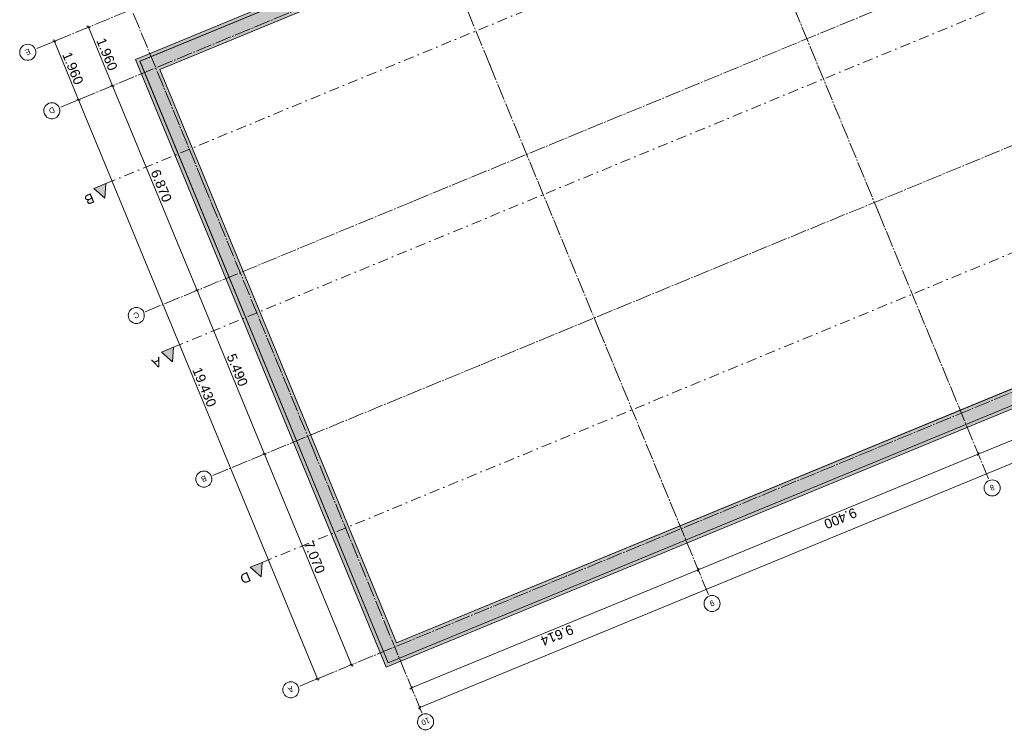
# Model space of a CAD drawing. Header units: millimetres. Extents: x -76965 to -69, y -21129 to 30747.
# Tile 1 of 65: x -76888 to -46347, y -21129 to 974. Entities that reach past the tile are written whole.
import ezdxf
from ezdxf.enums import TextEntityAlignment as Align

# ---------------------------------------------------------------- set-up
doc = ezdxf.new("R2010")
doc.units = ezdxf.units.MM
doc.header["$MEASUREMENT"] = 0
for name, pattern in [('B0204', [650, 500, -50, 50, -50]), ('B0302', [625.500011, 313.000011, -156.25, 0, -156.25]), ('Wipeout_Contour', [1000, 0, -1000])]:
    doc.linetypes.add(name, pattern=pattern)
for name, color, linetype in [('007 Stramien', 7, 'Continuous'), ('021 - 3d - gevels', 7, 'Continuous'), ('021 - 3d - gevels 2D arcering', 7, 'Continuous'), ('021 Buitenwanden', 7, 'Continuous'), ('021 Buitenwanden Afdek-arcering', 7, 'Continuous'), ('121 Drsn-en gevelaanduidingen', 7, 'Continuous'), ('121 Drsn-en gevelaanduidingen 2D arcering', 7, 'Continuous'), ('160 Presentatie_Aankleding 2D', 7, 'Continuous')]:
    doc.layers.add(name, color=color, linetype=linetype)
doc.styles.add('GENERATED_STYLE_1', font='txt')
doc.dimstyles.new('GENERATED_STYLE__1', dxfattribs={"dimtxt": 300, "dimasz": 71.25, "dimexe": 0.18, "dimexo": 0, "dimgap": 0.09, "dimtad": 1, "dimdec": 0, "dimzin": 0, "dimdsep": 46, "dimtxsty": 'GENERATED_STYLE_1', "dimblk": 'ARROWHEAD_6', "dimblk1": 'ARROWHEAD_6', "dimblk2": 'ARROWHEAD_6', "dimcen": 0.09, "dimclrd": 1, "dimclre": 1, "dimclrt": 2, "dimadec": 1, "dimazin": 0, "dimtfac": 1, "dimtdec": 4, "dimtmove": 0, "dimatfit": 3, "dimfxl": 1, "dimtolj": 1, "dimtzin": 0, "dimarcsym": 0})

# ---------------------------------------------------------------- blocks, each defined once
blk = doc.blocks.new('Wall_24_1', base_point=(-38993, -7643))
at = {"color": 254, "linetype": 'Wipeout_Contour', "lineweight": 0, "ltscale": 215632.636305}
blk.add_wipeout([(-65463, -18977), (-38848, -7994), (-38852, -7985), (-65457, -18964)], dxfattribs=at).dxf.layer = '021 Buitenwanden Afdek-arcering'
at = {"color": 254, "linetype": 'Wipeout_Contour', "lineweight": 0, "ltscale": 215466.392217}
blk.add_wipeout([(-65457, -18964), (-38852, -7985), (-38939, -7772), (-65333, -18664)], dxfattribs=at).dxf.layer = '021 Buitenwanden Afdek-arcering'
at = {"color": 254, "linetype": 'Wipeout_Contour', "lineweight": 0, "ltscale": 215211.279647}
blk.add_wipeout([(-65333, -18664), (-38939, -7772), (-38993, -7643), (-65257, -18481)], dxfattribs=at).dxf.layer = '021 Buitenwanden Afdek-arcering'
at = {"color": 254, "linetype": 'Wipeout_Contour', "lineweight": 0, "ltscale": 215047.474742}
blk.add_wipeout([(-65257, -18481), (-38993, -7643), (-39031, -7550), (-65202, -18350)], dxfattribs=at).dxf.layer = '021 Buitenwanden Afdek-arcering'
at = {"layer": '021 Buitenwanden', "color": 2, "linetype": 'Continuous', "lineweight": 0, "flags": 128}
for points in [[(-39031, -7550), (-65202, -18350)], [(-38993, -7643), (-39031, -7550)], [(-38939, -7772), (-38993, -7643)], [(-38852, -7985), (-38939, -7772)], [(-65463, -18977), (-38848, -7994)], [(-38848, -7994), (-38852, -7985)]]:
    blk.add_lwpolyline(points, dxfattribs=at)
blk = doc.blocks.new('Wall_25_1', base_point=(-65257, -18481))
at = {"color": 254, "linetype": 'Wipeout_Contour', "lineweight": 0, "ltscale": 282624.515265}
blk.add_wipeout([(-73165, -314), (-65463, -18977), (-65457, -18964), (-73151, -319)], dxfattribs=at).dxf.layer = '021 Buitenwanden Afdek-arcering'
at = {"color": 254, "linetype": 'Wipeout_Contour', "lineweight": 0, "ltscale": 282099.916182}
blk.add_wipeout([(-73151, -319), (-65457, -18964), (-65333, -18664), (-72851, -444)], dxfattribs=at).dxf.layer = '021 Buitenwanden Afdek-arcering'
at = {"color": 254, "linetype": 'Wipeout_Contour', "lineweight": 0, "ltscale": 281291.73933}
blk.add_wipeout([(-72851, -444), (-65333, -18664), (-65257, -18481), (-72668, -520)], dxfattribs=at).dxf.layer = '021 Buitenwanden Afdek-arcering'
at = {"color": 254, "linetype": 'Wipeout_Contour', "lineweight": 0, "ltscale": 280768.396949}
blk.add_wipeout([(-72668, -520), (-65257, -18481), (-65202, -18350), (-72538, -574)], dxfattribs=at).dxf.layer = '021 Buitenwanden Afdek-arcering'
at = {"layer": '021 Buitenwanden', "color": 2, "linetype": 'Continuous', "lineweight": 0, "flags": 128}
for points in [[(-73165, -314), (-65463, -18977)], [(-65202, -18350), (-72538, -574)]]:
    blk.add_lwpolyline(points, dxfattribs=at)
blk = doc.blocks.new('Wall_26_1', base_point=(-72668, -520))
at = {"color": 254, "linetype": 'Wipeout_Contour', "lineweight": 0, "ltscale": 241810.277691}
blk.add_wipeout([(-46541, 10673), (-73165, -314), (-73151, -319), (-46537, 10664)], dxfattribs=at).dxf.layer = '021 Buitenwanden Afdek-arcering'
at = {"color": 254, "linetype": 'Wipeout_Contour', "lineweight": 0, "ltscale": 241359.144326}
blk.add_wipeout([(-46537, 10664), (-73151, -319), (-72851, -444), (-46450, 10451)], dxfattribs=at).dxf.layer = '021 Buitenwanden Afdek-arcering'
at = {"layer": '021 Buitenwanden', "color": 2, "linetype": 'Continuous', "lineweight": 0, "flags": 128}
blk.add_lwpolyline([(-46541, 10673), (-46537, 10664)], dxfattribs=at)
at = {"color": 254, "linetype": 'Wipeout_Contour', "lineweight": 0, "ltscale": 240664.136496}
blk.add_wipeout([(-46450, 10451), (-72851, -444), (-72668, -520), (-46396, 10322)], dxfattribs=at).dxf.layer = '021 Buitenwanden Afdek-arcering'
at = {"color": 254, "linetype": 'Wipeout_Contour', "lineweight": 0, "ltscale": 240214.043402}
blk.add_wipeout([(-46396, 10322), (-72668, -520), (-72538, -574), (-46358, 10229)], dxfattribs=at).dxf.layer = '021 Buitenwanden Afdek-arcering'
at = {"layer": '021 Buitenwanden', "color": 2, "linetype": 'Continuous', "lineweight": 0, "flags": 128}
for points in [[(-46541, 10673), (-73165, -314)], [(-46537, 10664), (-46450, 10451)], [(-46450, 10451), (-46396, 10322)], [(-72538, -574), (-46358, 10229)], [(-46396, 10322), (-46358, 10229)]]:
    blk.add_lwpolyline(points, dxfattribs=at)
blk = doc.blocks.new('*D130')
at = {"layer": '160 Presentatie_Aankleding 2D', "color": 1, "linetype": 'Continuous', "lineweight": 0}
for p, q in [((-64732, -19752), (-55845, -16085)), ((-55818, -16150), (-55872, -16020)), ((-55824, -16036), (-55865, -16134)), ((-64784, -19774), (-64732, -19752)), ((-64705, -19817), (-64759, -19687)), ((-64711, -19703), (-64752, -19801))]:
    blk.add_line(p, q, dxfattribs=at)
at = {"layer": '160 Presentatie_Aankleding 2D', "color": 2, "lineweight": 0, "insert": (-59791, -17778), "char_height": 300, "attachment_point": 7, "rotation": 202.424, "style": 'GENERATED_STYLE_1'}
blk.add_mtext('\\A1;{\\fArial|b0|i0|c0|p38;9.614}', dxfattribs=at)
blk = doc.blocks.new('ARROWHEAD_6')
at = {"color": 0, "linetype": 'Continuous', "lineweight": 0}
for p, q in [((0, 0), (-1, 0)), ((-0.5, -0.5), (0.5, 0.5))]:
    blk.add_line(p, q, dxfattribs=at)
blk = doc.blocks.new('*D132')
at = {"layer": '160 Presentatie_Aankleding 2D', "color": 1, "linetype": 'Continuous', "lineweight": 0}
for p, q in [((-55845, -16085), (-47156, -12499)), ((-47135, -12450), (-47176, -12548)), ((-55818, -16150), (-55872, -16020)), ((-55824, -16036), (-55865, -16134))]:
    blk.add_line(p, q, dxfattribs=at)
at = {"layer": '160 Presentatie_Aankleding 2D', "color": 2, "lineweight": 0, "insert": (-51003, -14152), "char_height": 300, "attachment_point": 7, "rotation": 202.424, "style": 'GENERATED_STYLE_1'}
blk.add_mtext('\\A1;{\\fArial|b0|i0|c0|p38;9.400}', dxfattribs=at)
blk = doc.blocks.new('*D133')
at = {"layer": '160 Presentatie_Aankleding 2D', "color": 1, "linetype": 'Continuous', "lineweight": 0}
for p, q in [((-47156, -12499), (-38466, -8914)), ((-38446, -8865), (-38487, -8963)), ((-55845, -16085), (-47156, -12499)), ((-47129, -12564), (-47182, -12434)), ((-47135, -12450), (-47176, -12548))]:
    blk.add_line(p, q, dxfattribs=at)
at = {"layer": '160 Presentatie_Aankleding 2D', "color": 2, "lineweight": 0, "insert": (-42314, -10566), "char_height": 300, "attachment_point": 7, "rotation": 202.424, "style": 'GENERATED_STYLE_1'}
blk.add_mtext('\\A1;{\\fArial|b0|i0|c0|p38;9.400}', dxfattribs=at)
blk = doc.blocks.new('*D134')
at = {"layer": '160 Presentatie_Aankleding 2D', "color": 1, "linetype": 'Continuous', "lineweight": 0}
for p, q in [((-38466, -8914), (-30840, -5767)), ((-30820, -5718), (-30861, -5816)), ((-38440, -8979), (-38493, -8849)), ((-47156, -12499), (-38466, -8914)), ((-38446, -8865), (-38487, -8963))]:
    blk.add_line(p, q, dxfattribs=at)
at = {"layer": '160 Presentatie_Aankleding 2D', "color": 2, "lineweight": 0, "insert": (-34156, -7200), "char_height": 300, "attachment_point": 7, "rotation": 202.424, "style": 'GENERATED_STYLE_1'}
blk.add_mtext('\\A1;{\\fArial|b0|i0|c0|p38;8.250}', dxfattribs=at)
blk = doc.blocks.new('*D140')
at = {"layer": '160 Presentatie_Aankleding 2D', "color": 1, "linetype": 'Continuous', "lineweight": 0}
for p, q in [((-1552, 5605), (-64480, -20362)), ((-1579, 5670), (-1526, 5540)), ((-1573, 5556), (-1532, 5654)), ((-1500, 5627), (-1552, 5605)), ((-64480, -20362), (-64532, -20384)), ((-64507, -20297), (-64453, -20427)), ((-64460, -20313), (-64500, -20411))]:
    blk.add_line(p, q, dxfattribs=at)
at = {"layer": '160 Presentatie_Aankleding 2D', "color": 2, "lineweight": 0, "insert": (-32414, -7195), "char_height": 300, "attachment_point": 7, "rotation": 202.424, "style": 'GENERATED_STYLE_1'}
blk.add_mtext('\\A1;{\\fArial|b0|i0|c0|p38;68.075}', dxfattribs=at)
blk = doc.blocks.new('*D141')
at = {"layer": '160 Presentatie_Aankleding 2D', "color": 1, "linetype": 'Continuous', "lineweight": 0}
for p, q in [((-69293, -12498), (-71387, -7423)), ((-69228, -12471), (-69358, -12525)), ((-69342, -12478), (-69244, -12518)), ((-66596, -19034), (-69293, -12498)), ((-66531, -19007), (-66661, -19060)), ((-66645, -19013), (-66547, -19054)), ((-66575, -19086), (-66596, -19034))]:
    blk.add_line(p, q, dxfattribs=at)
at = {"layer": '160 Presentatie_Aankleding 2D', "color": 2, "lineweight": 0, "insert": (-68085, -15269), "char_height": 300, "attachment_point": 7, "rotation": 292.424, "style": 'GENERATED_STYLE_1'}
blk.add_mtext('\\A1;{\\fArial|b0|i0|c0|p38;7.070}', dxfattribs=at)
blk = doc.blocks.new('*D142')
at = {"layer": '160 Presentatie_Aankleding 2D', "color": 1, "linetype": 'Continuous', "lineweight": 0}
for p, q in [((-71436, -7403), (-71338, -7443)), ((-69293, -12498), (-71387, -7423)), ((-69342, -12478), (-69244, -12518))]:
    blk.add_line(p, q, dxfattribs=at)
at = {"layer": '160 Presentatie_Aankleding 2D', "color": 2, "lineweight": 0, "insert": (-70480, -9464), "char_height": 300, "attachment_point": 7, "rotation": 292.424, "style": 'GENERATED_STYLE_1'}
blk.add_mtext('\\A1;{\\fArial|b0|i0|c0|p38;5.490}', dxfattribs=at)
blk = doc.blocks.new('*D143')
at = {"layer": '160 Presentatie_Aankleding 2D', "color": 1, "linetype": 'Continuous', "lineweight": 0}
for p, q in [((-74057, -1052), (-73959, -1093)), ((-71387, -7423), (-74008, -1073)), ((-71322, -7396), (-71452, -7450)), ((-71436, -7403), (-71338, -7443)), ((-69293, -12498), (-71387, -7423))]:
    blk.add_line(p, q, dxfattribs=at)
at = {"layer": '160 Presentatie_Aankleding 2D', "color": 2, "lineweight": 0, "insert": (-72838, -3751), "char_height": 300, "attachment_point": 7, "rotation": 292.424, "style": 'GENERATED_STYLE_1'}
blk.add_mtext('\\A1;{\\fArial|b0|i0|c0|p38;6.870}', dxfattribs=at)
blk = doc.blocks.new('*D144')
at = {"layer": '160 Presentatie_Aankleding 2D', "color": 1, "linetype": 'Continuous', "lineweight": 0}
for p, q in [((-74690, 766), (-74820, 712)), ((-74707, 719), (-74804, 760)), ((-74755, 739), (-74777, 791)), ((-74008, -1073), (-74755, 739)), ((-73943, -1046), (-74073, -1099)), ((-74057, -1052), (-73959, -1093)), ((-71387, -7423), (-74008, -1073))]:
    blk.add_line(p, q, dxfattribs=at)
at = {"layer": '160 Presentatie_Aankleding 2D', "color": 2, "lineweight": 0, "insert": (-74522, 330), "char_height": 300, "attachment_point": 7, "rotation": 292.424, "style": 'GENERATED_STYLE_1'}
blk.add_mtext('\\A1;{\\fArial|b0|i0|c0|p38;1.960}', dxfattribs=at)
blk = doc.blocks.new('*D145')
at = {"layer": '160 Presentatie_Aankleding 2D', "color": 1, "linetype": 'Continuous', "lineweight": 0}
for p, q in [((-75878, 276), (-75748, 330)), ((-75764, 283), (-75862, 323)), ((-75834, 355), (-75813, 303)), ((-75813, 303), (-75065, -1509)), ((-75130, -1536), (-75000, -1482)), ((-75016, -1529), (-75114, -1489)), ((-75065, -1509), (-67653, -19470))]:
    blk.add_line(p, q, dxfattribs=at)
at = {"layer": '160 Presentatie_Aankleding 2D', "color": 2, "lineweight": 0, "insert": (-75579, -106), "char_height": 300, "attachment_point": 7, "rotation": 292.424, "style": 'GENERATED_STYLE_1'}
blk.add_mtext('\\A1;{\\fArial|b0|i0|c0|p38;1.960}', dxfattribs=at)
blk = doc.blocks.new('*D146')
at = {"layer": '160 Presentatie_Aankleding 2D', "color": 1, "linetype": 'Continuous', "lineweight": 0}
for p, q in [((-75016, -1529), (-75114, -1489)), ((-75065, -1509), (-67653, -19470)), ((-67718, -19497), (-67588, -19443)), ((-67702, -19450), (-67604, -19490)), ((-67653, -19470), (-67632, -19522))]:
    blk.add_line(p, q, dxfattribs=at)
at = {"layer": '160 Presentatie_Aankleding 2D', "color": 2, "lineweight": 0, "insert": (-71543, -9887), "char_height": 300, "attachment_point": 7, "rotation": 292.424, "style": 'GENERATED_STYLE_1'}
blk.add_mtext('\\A1;{\\fArial|b0|i0|c0|p38;19.430}', dxfattribs=at)
blk = doc.blocks.new('Cutting Plane_1_1', base_point=(-72306, -9263))
at = {"layer": '121 Drsn-en gevelaanduidingen 2D arcering', "linetype": 'Continuous', "lineweight": 0, "true_color": 0x000000}
blk.add_hatch(color=18, dxfattribs=at).paths.add_polyline_path([(-72491, -9339), (-72121, -9187), (-72153, -9633)])
at = {"layer": '121 Drsn-en gevelaanduidingen', "color": 9, "linetype": 'B0302', "lineweight": 0}
blk.add_line((-72121, -9187), (-4017, 18917), dxfattribs=at)
at = {"layer": '121 Drsn-en gevelaanduidingen', "color": 2, "linetype": 'Continuous', "lineweight": 0}
for p, q in [((-72491, -9339), (-72121, -9187)), ((-72153, -9633), (-72491, -9339)), ((-72121, -9187), (-72153, -9633))]:
    blk.add_line(p, q, dxfattribs=at)
at = {"layer": '121 Drsn-en gevelaanduidingen', "color": 2, "lineweight": 0, "insert": (-72818, -9580), "char_height": 300, "attachment_point": 9, "rotation": 202.424, "style": 'GENERATED_STYLE_1'}
blk.add_mtext('\\A1;{\\fArial|b0|i0|c0|p38;A}', dxfattribs=at)
blk = doc.blocks.new('Cutting Plane_2_1', base_point=(-74400, -4187))
at = {"layer": '121 Drsn-en gevelaanduidingen 2D arcering', "linetype": 'Continuous', "lineweight": 0, "true_color": 0x000000}
blk.add_hatch(color=18, dxfattribs=at).paths.add_polyline_path([(-74585, -4263), (-74215, -4111), (-74248, -4557)])
at = {"layer": '121 Drsn-en gevelaanduidingen', "color": 9, "linetype": 'B0302', "lineweight": 0}
blk.add_line((-74215, -4111), (-6111, 23993), dxfattribs=at)
at = {"layer": '121 Drsn-en gevelaanduidingen', "color": 2, "linetype": 'Continuous', "lineweight": 0}
for p, q in [((-74585, -4263), (-74215, -4111)), ((-74248, -4557), (-74585, -4263)), ((-74215, -4111), (-74248, -4557))]:
    blk.add_line(p, q, dxfattribs=at)
at = {"layer": '121 Drsn-en gevelaanduidingen', "color": 2, "lineweight": 0, "insert": (-74913, -4504), "char_height": 300, "attachment_point": 9, "rotation": 202.424, "style": 'GENERATED_STYLE_1'}
blk.add_mtext('\\A1;{\\fArial|b0|i0|c0|p38;B}', dxfattribs=at)
blk = doc.blocks.new('Cutting Plane_4_1', base_point=(-69553, -15934))
at = {"layer": '121 Drsn-en gevelaanduidingen 2D arcering', "linetype": 'Continuous', "lineweight": 0, "true_color": 0x000000}
blk.add_hatch(color=18, dxfattribs=at).paths.add_polyline_path([(-69738, -16011), (-69368, -15858), (-69400, -16304)])
at = {"layer": '121 Drsn-en gevelaanduidingen', "color": 9, "linetype": 'B0302', "lineweight": 0}
blk.add_line((-69368, -15858), (-12464, 7624), dxfattribs=at)
at = {"layer": '121 Drsn-en gevelaanduidingen', "color": 2, "linetype": 'Continuous', "lineweight": 0}
for p, q in [((-69738, -16011), (-69368, -15858)), ((-69368, -15858), (-69400, -16304)), ((-69400, -16304), (-69738, -16011))]:
    blk.add_line(p, q, dxfattribs=at)
at = {"layer": '121 Drsn-en gevelaanduidingen', "color": 2, "lineweight": 0, "insert": (-70085, -16259), "char_height": 300, "attachment_point": 9, "rotation": 202.424, "style": 'GENERATED_STYLE_1'}
blk.add_mtext('\\A1;{\\fArial|b0|i0|c0|p38;D}', dxfattribs=at)
blk = doc.blocks.new('Standard grid marker')
at = {"layer": '007 Stramien', "color": 6, "linetype": 'B0204', "lineweight": 0}
for p, q in [((9000, 0), (0, 0)), ((9000, 0), (17821, 0)), ((17821, 0), (26821, 0))]:
    blk.add_line(p, q, dxfattribs=at)
at = {"layer": '007 Stramien', "color": 212, "linetype": 'Continuous', "lineweight": 0, "true_color": 0xcc00cc}
for centre, start, end in [((-250, 0), 0, 180), ((-250, 0), 180, 0), ((27071, 0), 0, 180), ((27071, 0), 180, 0)]:
    blk.add_arc(centre, 250, start, end, dxfattribs=at)
at = {"layer": '007 Stramien', "color": 6, "linetype": 'B0204', "lineweight": 0}
for p in [(9000, 0), (9000, 0), (17821, 0), (17821, 0)]:
    blk.add_point(p, dxfattribs=at)
at = {"layer": '007 Stramien', "color": 6, "lineweight": 0, "style": 'GENERATED_STYLE_1'}
for tag, p in [('AC_MarkerText_1_0', (-250, 9)), ('AC_MarkerText_1_1', (27071, 9))]:
    blk.add_attdef(tag, text='', height=175, rotation=270, dxfattribs=at).set_placement(p, align=Align.MIDDLE_CENTER)
blk = doc.blocks.new('Standard grid marker_2')
at = {"layer": '007 Stramien', "color": 6, "linetype": 'B0204', "lineweight": 0}
for p, q in [((9000, 0), (0, 0)), ((9000, 0), (17821, 0)), ((17821, 0), (26821, 0))]:
    blk.add_line(p, q, dxfattribs=at)
at = {"layer": '007 Stramien', "color": 212, "linetype": 'Continuous', "lineweight": 0, "true_color": 0xcc00cc}
for centre, start, end in [((-250, 0), 0, 180), ((-250, 0), 180, 0), ((27071, 0), 0, 180), ((27071, 0), 180, 0)]:
    blk.add_arc(centre, 250, start, end, dxfattribs=at)
at = {"layer": '007 Stramien', "color": 6, "linetype": 'B0204', "lineweight": 0}
for p in [(9000, 0), (9000, 0), (17821, 0), (17821, 0)]:
    blk.add_point(p, dxfattribs=at)
at = {"layer": '007 Stramien', "color": 6, "lineweight": 0, "style": 'GENERATED_STYLE_1'}
for tag, p in [('AC_MarkerText_1_0', (-250, 9)), ('AC_MarkerText_1_1', (27071, 9))]:
    blk.add_attdef(tag, text='', height=175, rotation=270, dxfattribs=at).set_placement(p, align=Align.MIDDLE_CENTER)
blk = doc.blocks.new('Standard grid marker_3')
at = {"layer": '007 Stramien', "color": 6, "linetype": 'B0204', "lineweight": 0}
for p, q in [((9000, 0), (64152, 0)), ((64152, 0), (73152, 0))]:
    blk.add_line(p, q, dxfattribs=at)
at = {"layer": '007 Stramien', "color": 212, "linetype": 'Continuous', "lineweight": 0, "true_color": 0xcc00cc}
for start, end in [(0, 180), (180, 0)]:
    blk.add_arc((73402, 0), 250, start, end, dxfattribs=at)
at = {"layer": '007 Stramien', "color": 6, "linetype": 'B0204', "lineweight": 0}
blk.add_point((64152, 0), dxfattribs=at)
blk.add_point((64152, 0), dxfattribs=at)
at = {"layer": '007 Stramien', "color": 6, "lineweight": 0, "style": 'GENERATED_STYLE_1'}
for tag, p in [('AC_MarkerText_1_0', (-250, 10)), ('AC_MarkerText_1_1', (73402, 10))]:
    blk.add_attdef(tag, text='', height=175, dxfattribs=at).set_placement(p, align=Align.MIDDLE_CENTER)

msp = doc.modelspace()

# ---------------------------------------------------------------- block references
at = {"layer": '021 Buitenwanden', "color": 1, "lineweight": 0}
msp.add_blockref('Wall_24_1', (-38992.8, -7642.9), dxfattribs=at)

# ---------------------------------------------------------------- next in the draw order: block references
msp.add_blockref('Wall_25_1', (-65256.5, -18480.9), dxfattribs=at)

# ---------------------------------------------------------------- next in the draw order: dimensions: what is measured, and where the dimension line sits
at = {"layer": '160 Presentatie_Aankleding 2D', "color": 1, "linetype": 'Continuous', "lineweight": 0}
for base, p1, p2, picture, middle in [((-30840.1, -5766.6), (-38128.5, -9732.2), (-30502.3, -6585.2), '*D134', (-34573.1, -7534.2)), ((-38466.3, -8913.6), (-46817.7, -13317.9), (-38128.5, -9732.2), '*D133', (-42730.8, -10900.5)), ((-47155.6, -12499.3), (-55844.8, -16085), (-46817.7, -13317.9), '*D132', (-51420.1, -14486.2)), ((-55844.8, -16085), (-64731.8, -19752.3), (-55844.8, -16085), '*D130', (-60208.2, -18112.8))]:
    dim = msp.add_linear_dim(base=base, p1=p1, p2=p2, angle=22.42397, dimstyle='GENERATED_STYLE__1', dxfattribs=at)
    dim.commit()
    dim.dimension.update_dxf_attribs({"geometry": picture, "text_midpoint": middle, "dimtype": 160, "text_rotation": 202.42397})

# ---------------------------------------------------------------- next in the draw order: block references
at = {"layer": '021 Buitenwanden', "color": 1, "lineweight": 0}
msp.add_blockref('Wall_26_1', (-72668.3, -519.8), dxfattribs=at)

# ---------------------------------------------------------------- next in the draw order: dimensions: what is measured, and where the dimension line sits
at = {"layer": '160 Presentatie_Aankleding 2D', "color": 1, "linetype": 'Continuous', "lineweight": 0}
for base, p1, p2, angle, picture, middle in [((-74007.8, -1072.6), (-71387.2, -7423.1), (-74007.8, -1072.6), 112.42397, '*D143', (-72503.4, -4167.8)), ((-67653.3, -19469.9), (-75065.1, -1508.9), (-67653.3, -19469.9), 292.42397, '*D146', (-71165.1, -10409.3)), ((-71387.2, -7423.1), (-69293, -12498), (-71387.2, -7423.1), 112.42397, '*D142', (-70146, -9880.5)), ((-69293, -12498), (-66596, -19033.6), (-69293, -12498), 112.42397, '*D141', (-67750.4, -15685.7))]:
    dim = msp.add_linear_dim(base=base, p1=p1, p2=p2, angle=angle, dimstyle='GENERATED_STYLE__1', dxfattribs=at)
    dim.commit()
    dim.dimension.update_dxf_attribs({"geometry": picture, "text_midpoint": middle, "dimtype": 160, "text_rotation": 292.42397})

# ---------------------------------------------------------------- next in the draw order: hatches: boundary and pattern name
at = {"layer": '021 - 3d - gevels 2D arcering', "linetype": 'Continuous', "lineweight": 0}
msp.add_hatch(color=255, dxfattribs=at).paths.add_polyline_path([(-37276.7, -6826.5), (-65202.2, -18350.3), (-72537.7, -574.1), (-43436.4, 11434.8), (-43657.7, 11970.9), (-73295.1, -259.2), (-65517.1, -19107.7), (-37055.4, -7362.7)])

# ---------------------------------------------------------------- next in the draw order: linework, layer by layer
at = {"layer": '021 - 3d - gevels', "color": 9, "linetype": 'Continuous', "lineweight": 0, "flags": 128}
msp.add_lwpolyline([(-37276.7, -6826.5), (-65202.2, -18350.3), (-72537.7, -574.1), (-43416.9, 11442.8)], dxfattribs=at)
at = {"layer": '021 - 3d - gevels 2D arcering', "color": 9, "linetype": 'Continuous', "lineweight": 0, "flags": 128}
msp.add_lwpolyline([(-37276.7, -6826.5), (-65202.2, -18350.3), (-72537.7, -574.1), (-43436.4, 11434.8), (-43657.7, 11970.9), (-73295.1, -259.2), (-65517.1, -19107.7), (-37055.4, -7362.7)], close=True, dxfattribs=at)

# ---------------------------------------------------------------- next in the draw order: block references
at = {"layer": '007 Stramien', "color": 1, "linetype": 'Continuous', "lineweight": 0}
ref = msp.add_blockref('Standard grid marker_3', (-8786.4, 27962), dxfattribs=dict(at, zscale=1000, rotation=202.423973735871))
ref.add_attrib('AC_MarkerText_1_1', 'E', dxfattribs={"color": 6, "lineweight": 0, "height": 175, "rotation": 202.42397, "style": 'GENERATED_STYLE_1'}).set_placement((-76638, -27.7), align=Align.MIDDLE_CENTER)
ref = msp.add_blockref('Standard grid marker_3', (-8038.7, 26150.2), dxfattribs=dict(at, zscale=1000, rotation=202.423973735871))
ref.add_attrib('AC_MarkerText_1_1', 'D', dxfattribs={"color": 6, "lineweight": 0, "height": 175, "rotation": 202.42397, "style": 'GENERATED_STYLE_1'}).set_placement((-75890.4, -1839.5), align=Align.MIDDLE_CENTER)
ref = msp.add_blockref('Standard grid marker_3', (-5418.1, 19799.7), dxfattribs=dict(at, zscale=1000, rotation=202.423973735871))
ref.add_attrib('AC_MarkerText_1_1', 'C', dxfattribs={"color": 6, "lineweight": 0, "height": 175, "rotation": 202.42397, "style": 'GENERATED_STYLE_1'}).set_placement((-73269.8, -8191.4), align=Align.MIDDLE_CENTER)
ref = msp.add_blockref('Standard grid marker_2', (-48359.6, 15060.8), dxfattribs=dict(at, zscale=1000, rotation=292.4239737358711))
ref.add_attrib('AC_MarkerText_1', '7', dxfattribs={"color": 6, "lineweight": 0, "height": 175, "rotation": 202.42397, "style": 'GENERATED_STYLE_1'}).set_placement((-48454.9, 15301.9), align=Align.MIDDLE_CENTER)
ref.add_attrib('AC_MarkerText_1_1', '7', dxfattribs={"color": 6, "lineweight": 0, "height": 175, "rotation": 202.42397, "style": 'GENERATED_STYLE_1'}).set_placement((-38033.1, -9953.3), align=Align.MIDDLE_CENTER)
ref = msp.add_blockref('Standard grid marker_3', (-3323.9, 14724.8), dxfattribs=dict(at, zscale=1000, rotation=202.423973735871))
ref.add_attrib('AC_MarkerText_1_1', 'B', dxfattribs={"color": 6, "lineweight": 0, "height": 175, "rotation": 202.42397, "style": 'GENERATED_STYLE_1'}).set_placement((-71175.6, -13264.9), align=Align.MIDDLE_CENTER)
ref = msp.add_blockref('Standard grid marker_2', (-57048.8, 11475.1), dxfattribs=dict(at, zscale=1000, rotation=292.4239737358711))
ref.add_attrib('AC_MarkerText_1', '8', dxfattribs={"color": 6, "lineweight": 0, "height": 175, "rotation": 202.42397, "style": 'GENERATED_STYLE_1'}).set_placement((-57144.2, 11714.7), align=Align.MIDDLE_CENTER)
ref.add_attrib('AC_MarkerText_1_1', '8', dxfattribs={"color": 6, "lineweight": 0, "height": 175, "rotation": 202.42397, "style": 'GENERATED_STYLE_1'}).set_placement((-46722.4, -13540.5), align=Align.MIDDLE_CENTER)
ref = msp.add_blockref('Standard grid marker_3', (-626.9, 8189.2), dxfattribs=dict(at, zscale=1000, rotation=202.423973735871))
ref.add_attrib('AC_MarkerText_1_1', 'A', dxfattribs={"color": 6, "lineweight": 0, "height": 175, "rotation": 202.42397, "style": 'GENERATED_STYLE_1'}).set_placement((-68478.6, -19800.5), align=Align.MIDDLE_CENTER)
ref = msp.add_blockref('Standard grid marker_2', (-65738.1, 7889.4), dxfattribs=dict(at, zscale=1000, rotation=292.4239737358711))
ref.add_attrib('AC_MarkerText_1', '9', dxfattribs={"color": 6, "lineweight": 0, "height": 175, "rotation": 202.42397, "style": 'GENERATED_STYLE_1'}).set_placement((-65833.4, 8129), align=Align.MIDDLE_CENTER)
ref.add_attrib('AC_MarkerText_1_1', '9', dxfattribs={"color": 6, "lineweight": 0, "height": 175, "rotation": 202.42397, "style": 'GENERATED_STYLE_1'}).set_placement((-55411.6, -17126.2), align=Align.MIDDLE_CENTER)
ref = msp.add_blockref('Standard grid marker', (-74625.1, 4222.1), dxfattribs=dict(at, zscale=1000, rotation=292.4239737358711))
ref.add_attrib('AC_MarkerText_1', '10', dxfattribs={"color": 6, "lineweight": 0, "height": 175, "rotation": 202.42397, "style": 'GENERATED_STYLE_1'}).set_placement((-74720.5, 4461.7), align=Align.MIDDLE_CENTER)
ref.add_attrib('AC_MarkerText_1_1', '10', dxfattribs={"color": 6, "lineweight": 0, "height": 175, "rotation": 202.42397, "style": 'GENERATED_STYLE_1'}).set_placement((-64298.7, -20793.5), align=Align.MIDDLE_CENTER)
at = {"layer": '121 Drsn-en gevelaanduidingen', "color": 9, "lineweight": 0}
for name, p in [('Cutting Plane_2_1', (-74400.3, -4187.2)), ('Cutting Plane_1_1', (-72305.7, -9263.1)), ('Cutting Plane_4_1', (-69552.7, -15934.5))]:
    msp.add_blockref(name, p, dxfattribs=at)

# ---------------------------------------------------------------- next in the draw order: dimensions: what is measured, and where the dimension line sits
at = {"layer": '160 Presentatie_Aankleding 2D', "color": 1, "linetype": 'Continuous', "lineweight": 0}
for base, p1, p2, angle, picture, middle, turn in [((-64480.1, -20362.4), (-1552.5, 5605.3), (-64480.1, -20362.4), 202.42397, '*D140', (-32936.2, -7572.7), 202.42397), ((-74755.5, 739.2), (-74007.8, -1072.6), (-74755.5, 739.2), 112.42397, '*D144', (-74187.5, -86.6), 292.42397), ((-75065.1, -1508.9), (-75812.8, 302.9), (-75065.1, -1508.9), 292.42397, '*D145', (-75244.8, -522.9), 292.42397)]:
    dim = msp.add_linear_dim(base=base, p1=p1, p2=p2, angle=angle, dimstyle='GENERATED_STYLE__1', dxfattribs=at)
    dim.commit()
    dim.dimension.update_dxf_attribs({"geometry": picture, "text_midpoint": middle, "dimtype": 160, "text_rotation": turn})

doc.saveas('drawing.dxf')
